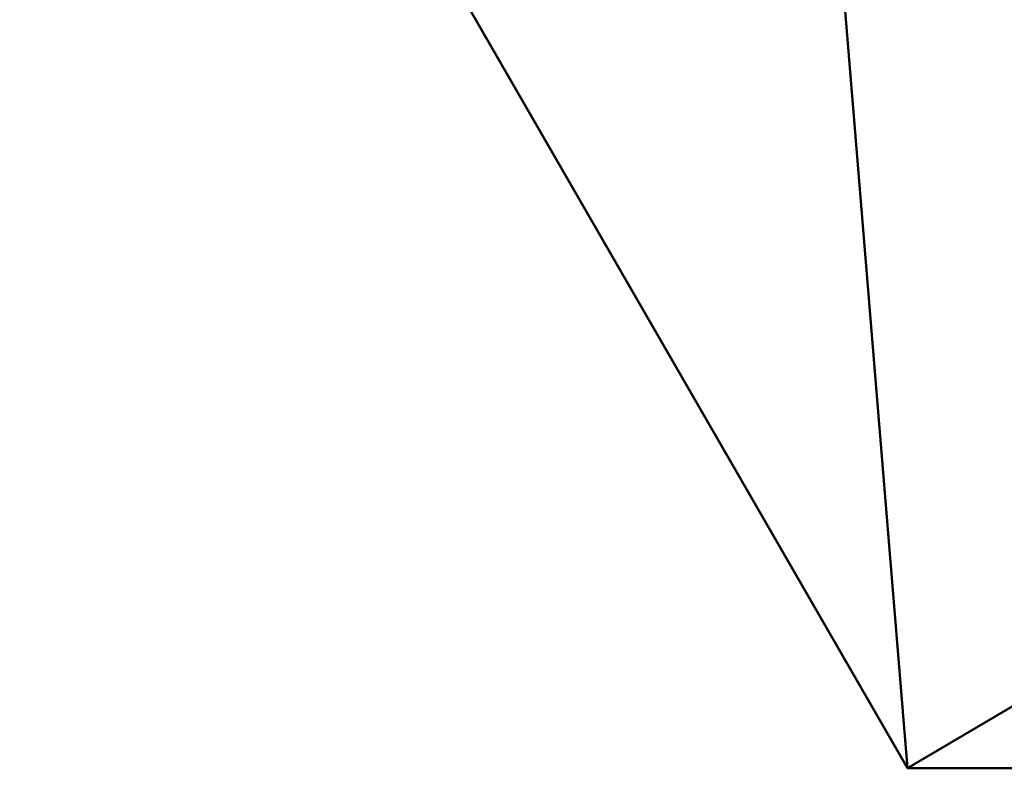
# Model space of a CAD drawing. Header units: millimetres. Extents: x -2000 to 2000, y -2000 to 2000.
# Tile 114 of 256: x -7 to -3, y -6 to -3. Entities that reach past the tile are written whole.
import ezdxf

# ---------------------------------------------------------------- set-up
doc = ezdxf.new("R2010")
doc.units = ezdxf.units.MM
doc.layers.add('E-LITE-EQPM', color=33, linetype='Continuous', lineweight=40)

msp = doc.modelspace()

# ---------------------------------------------------------------- meshes
at = {"layer": 'E-LITE-EQPM'}
mesh = msp.add_polyface(dxfattribs=at)
corners = [(-7, 0, 3962), (-3.5, -6.0622, 3962), (3.5, -6.0622, 3962), (7, 0, 3962), (3.5, 6.0622, 3962), (-3.5, 6.0622, 3962)]
mesh.append_faces([[corners[k] for k in face] for face in [(0, 3, 4, 5)]], dxfattribs={"vtx0": -1})
mesh.append_faces([[corners[k] for k in face] for face in [(1, 2, 3, 0)]], dxfattribs={"vtx2": -1})
mesh = msp.add_polyface(dxfattribs=at)
corners = [(-4, 0, 3917), (0, 4, 3917), (4, 0, 3917), (0, -4, 3917)]
mesh.append_faces([[corners[k] for k in face] for face in [(3, 0, 1, 2)]])
mesh = msp.add_polyface(dxfattribs=at)
corners = [(-4, 0, 3917), (0, -4, 3917), (4, 0, 3917), (7, 0, 3962), (3.5, -6.0622, 3962), (-3.5, -6.0622, 3962), (-7, 0, 3962)]
mesh.append_faces([[corners[k] for k in face] for face in [(5, 0, 1), (1, 4, 5)]], dxfattribs={"vtx0": -1, "vtx2": -1})
mesh.append_faces([[corners[k] for k in face] for face in [(6, 0, 5), (3, 4, 2)]], dxfattribs={"vtx1": -1})
mesh.append_faces([[corners[k] for k in face] for face in [(1, 2, 4)]], dxfattribs={"vtx1": -1, "vtx2": -1})

doc.saveas('drawing.dxf')
